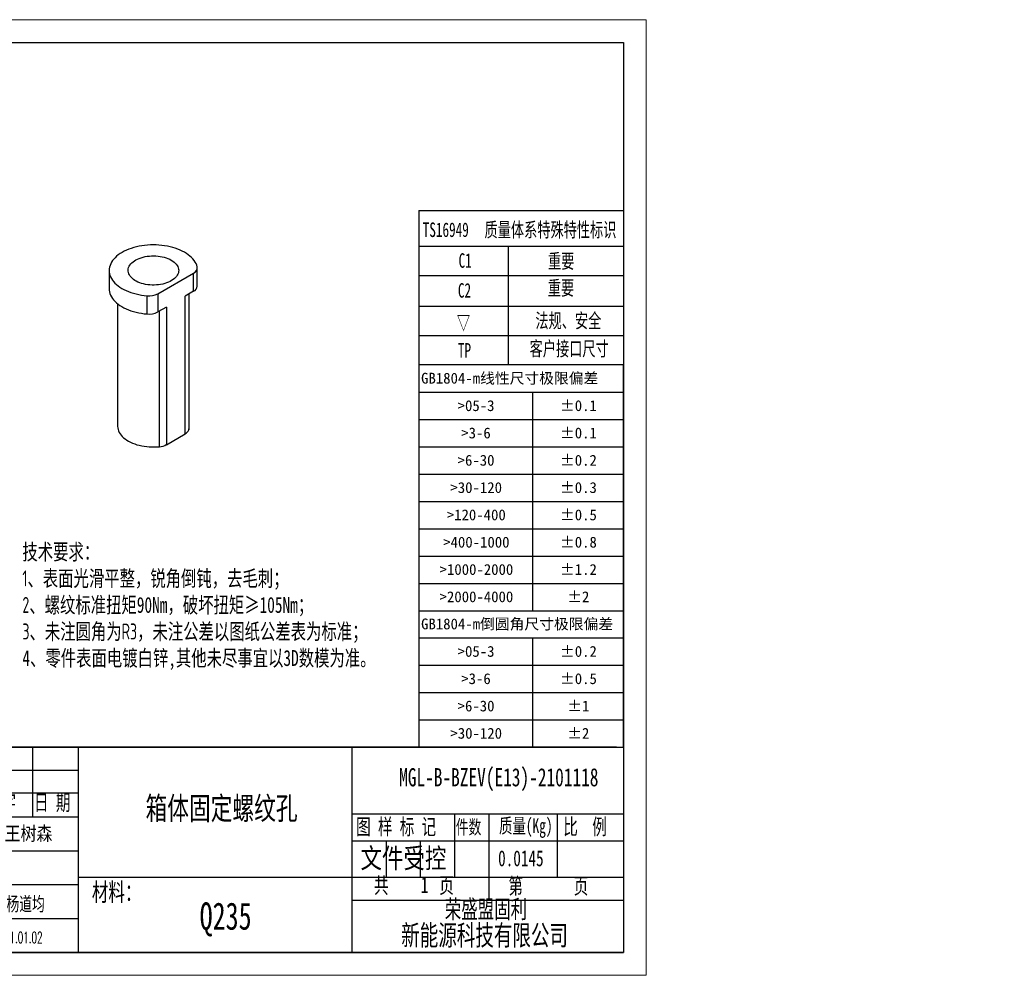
# Model space of a CAD drawing. Header units: millimetres. Extents: x 10048 to 10454, y -5517 to -5290.
# Tile 5 of 5: x 10220 to 10454, y -5517 to -5290. Entities that reach past the tile are written whole.
import ezdxf
from ezdxf.enums import TextEntityAlignment as Align

# ---------------------------------------------------------------- set-up
doc = ezdxf.new("R2010")
doc.units = ezdxf.units.MM
doc.linetypes.add('EB_DASH', pattern=[6, 3, -3])
doc.layers.get('0').update_dxf_attribs({"linetype": 'CONTINUOUS'})
for name, color, linetype in [('10', 7, 'CONTINUOUS'), ('图框', 7, 'CONTINUOUS'), ('尺寸', 7, 'CONTINUOUS'), ('技术要求', 4, 'CONTINUOUS')]:
    doc.layers.add(name, color=color, linetype=linetype)
for name, color, linetype, lineweight in [('CAXA2', 7, 'EB_DASH', 25), ('from', 7, 'CONTINUOUS', 13), ('轮廓实线层', 7, 'CONTINUOUS', 25)]:
    doc.layers.add(name, color=color, linetype=linetype, lineweight=lineweight)
doc.styles.add('SLDTEXTSTYLE0', font='仿宋_GB2312.ttf', dxfattribs={"bigfont": 'bigfont'})
doc.styles.add('SLDTEXTSTYLE1', font='仿宋_GB2312.ttf', dxfattribs={"width": 0.7, "bigfont": 'bigfont'})
doc.styles.add('SLDTEXTSTYLE2', font='仿宋_GB2312.ttf', dxfattribs={"width": 0.7})
doc.styles.add('SLDTEXTSTYLE3', font='仿宋_GB2312.ttf')
doc.styles.get("Standard").update_dxf_attribs({"font": 'isocp.shx', "width": 0.707, "bigfont": 'hztxt.shx'})
doc.styles.add('UFIDATXT', font='TXT', dxfattribs={"bigfont": 'hzfs.shx'})
doc.styles.add('标准', font='仿宋_GB2312.ttf', dxfattribs={"width": 0.667})

# ---------------------------------------------------------------- blocks, each defined once
blk = doc.blocks.new('SW_TABLEANNOTATION_0')
at = {"layer": '尺寸', "color": 0}
for p, q in [((0, 0), (0, -336)), ((180, 0), (0, 0)), ((180, -336), (180, 0)), ((0, -24), (180, -24)), ((100, -24), (100, -216)), ((0, -48), (180, -48)), ((0, -72), (180, -72)), ((0, -96), (180, -96)), ((0, -120), (180, -120)), ((0, -144), (180, -144)), ((0, -168), (180, -168)), ((0, -192), (180, -192)), ((0, -216), (180, -216)), ((0, -240), (180, -240)), ((100, -240), (100, -336)), ((0, -264), (180, -264)), ((0, -288), (180, -288)), ((0, -312), (180, -312)), ((0, -336), (180, -336))]:
    blk.add_line(p, q, dxfattribs=at)
at = {"layer": '尺寸', "color": 0, "char_height": 9.525, "attachment_point": 1}
for s, insert, style in [('GB1804-m线\\M+190AB\\M+18EDA\\M+190A1极\\M+18CC0\\M+195CE\\M+18DB7', (2, -6.88), 'SLDTEXTSTYLE0'), ('>05-3', (34.12, -31.01), 'SLDTEXTSTYLE3'), ('±0.1', (124.12, -31.01), 'SLDTEXTSTYLE3'), ('>3-6', (37.3, -55.01), 'SLDTEXTSTYLE3'), ('±0.1', (124.12, -55.01), 'SLDTEXTSTYLE3'), ('>6-30', (34.12, -79.01), 'SLDTEXTSTYLE3'), ('±0.2', (124.12, -79.01), 'SLDTEXTSTYLE3'), ('>30-120', (27.78, -103.01), 'SLDTEXTSTYLE3'), ('±0.3', (124.12, -103.01), 'SLDTEXTSTYLE3'), ('>120-400', (24.6, -127.01), 'SLDTEXTSTYLE3'), ('±0.5', (124.12, -127.01), 'SLDTEXTSTYLE3'), ('>400-1000', (21.43, -151.01), 'SLDTEXTSTYLE3'), ('±0.8', (124.12, -151.01), 'SLDTEXTSTYLE3'), ('>1000-2000', (18.25, -175.01), 'SLDTEXTSTYLE3'), ('±1.2', (124.12, -175.01), 'SLDTEXTSTYLE3'), ('>2000-4000', (18.25, -199.01), 'SLDTEXTSTYLE3'), ('±2', (130.47, -199.01), 'SLDTEXTSTYLE3'), ('GB1804-m\\M+1937C圆\\M+18A70\\M+18EDA\\M+190A1极\\M+18CC0\\M+195CE\\M+18DB7', (2, -222.88), 'SLDTEXTSTYLE0'), ('>05-3', (34.12, -247.01), 'SLDTEXTSTYLE3'), ('±0.2', (124.12, -247.01), 'SLDTEXTSTYLE3'), ('>3-6', (37.3, -271.01), 'SLDTEXTSTYLE3'), ('±0.5', (124.12, -271.01), 'SLDTEXTSTYLE3'), ('±1', (130.47, -295.01), 'SLDTEXTSTYLE3'), ('>6-30', (34.12, -295.01), 'SLDTEXTSTYLE3'), ('>30-120', (27.78, -319.01), 'SLDTEXTSTYLE3'), ('±2', (130.47, -319.01), 'SLDTEXTSTYLE3')]:
    blk.add_mtext(s, dxfattribs=dict(at, insert=insert, style=style))
blk = doc.blocks.new('BMS')
at = {"layer": '图框', "color": 0}
for p, q in [((-1.58, 45.13), (-180, 45.13)), ((-180, 0), (-180, 45.13)), ((-180, 45.13), (0, 45.13)), ((-172.39, 29.84), (-172.39, 45.13)), ((-164.96, 29.84), (-164.96, 45.13)), ((-144.9, 29.84), (-144.9, 45.13)), ((-129.86, 29.84), (-129.86, 45.13)), ((-119.83, 0), (-119.83, 45.13)), ((-59.66, 0), (-59.66, 45.13)), ((-180, 40.11), (-119.83, 40.11)), ((-180.02, 35.1), (-119.84, 35.1)), ((-59.73, 30.46), (0, 30.46)), ((-37.09, 16.54), (-37.09, 30.46)), ((-29.57, 11.53), (-29.57, 30.46)), ((-14.53, 16.54), (-14.53, 30.46)), ((-180.02, 29.84), (-119.84, 29.84)), ((-180.02, 29.84), (-119.84, 29.84)), ((-169.16, 0), (-169.16, 29.84)), ((-139.08, 0), (-139.08, 29.84)), ((-59.66, 24.57), (0, 24.57)), ((-52.14, 16.54), (-52.14, 24.57)), ((-44.61, 16.54), (-44.61, 24.57)), ((-179.98, 22.38), (-119.81, 22.38)), ((-119.83, 16.54), (-59.66, 16.54)), ((-59.66, 16.54), (0, 16.54)), ((-179.98, 14.92), (-119.81, 14.92)), ((-59.66, 11.53), (0, 11.53)), ((-180, 7.46), (-119.83, 7.46)), ((-180, 0), (-1.58, 0)), ((-178.75, 0), (-1.58, 0)), ((-180, 0), (-1.58, 0)), ((-178.75, 0), (0, 0))]:
    blk.add_line(p, q, dxfattribs=at)
at = {"layer": '图框', "linetype": 'Continuous'}
blk.add_line((-149.87, 0), (-149.93, 29.84), dxfattribs=at)
at = {"layer": '图框'}
blk.add_line((0, 0), (-180, 0), dxfattribs=at)
blk.add_line((0, 0), (-180, 0), dxfattribs=at)
blk.add_lwpolyline([(0, 45.13), (0, 0)], dxfattribs=at)
at = {"style": '标准', "width": 0.667}
for tag, p in [('工艺_001', (-130.03, 24.57)), ('校对_001', (-159.4, 16.68)), ('标准化_001', (-159.51, 9.77)), ('批准_001', (-129.75, 9.09)), ('审核_001', (-159.25, 1.85)), ('批准日期_001', (-129.64, 1.55))]:
    blk.add_attdef(tag, p, '', height=3.5, dxfattribs=at)
at = {"color": 1, "style": '标准', "width": 0.667}
blk.add_attdef('受控', text='', height=7, dxfattribs=at).set_placement((-48.36, 20.84), align=Align.MIDDLE)
at = {"layer": '图框', "color": 0, "attachment_point": 1, "style": '标准'}
for s, insert, char_height in [('\\fFangSong_GB2312|b0|i0|p34;标记', (-179.59, 34.75), 3.51), ('\\fFangSong_GB2312|b0|i0|p34;处数', (-171.87, 34.75), 3.51), ('\\fFangSong_GB2312|b0|i0|p34; 更改文件号 ', (-165.62, 34.75), 3.51), ('\\fFangSong_GB2312|b0|i0|p34; 签  字 ', (-144.69, 34.75), 3.51), ('\\fFangSong_GB2312|b0|i0|p34; 日 期 ', (-131.17, 34.75), 3.51), ('{\\fSimSun|b0|i0|c134|p2;设计} ', (-177.94, 28.15), 3.51), ('{\\fSimSun|b0|i0|c134|p2;工艺}', (-147.37, 28.2), 3.51), ('\\fFangSong_GB2312|b0|i0|p34; 图 样 标 记 ', (-60.35, 29.4), 3.51), ('\\fFangSong_GB2312|b0|i0|p34; 件数 ', (-38.28, 29.13), 3.087), ('{\\fSimSun|b0|i0|c134|p2; 质量(Kg) }', (-28.83, 29.49), 3.2348), ('\\fFangSong_GB2312|b0|i0|p34; 比  例 ', (-14.84, 29.42), 3.51), ('{\\fSimSun|b0|i0|c134|p2;校对}', (-177.94, 21.06), 3.4856), ('\\fFangSong_GB2312|b0|i0|p34;材料：', (-116.85, 15.29), 3.9789), ('{\\fSimSun|b0|i0|c134|p2;共   }    {\\fSimSun|b0|i0|c134|p2;页}', (-54.84, 16.53), 3.51), ('{\\fSimSun|b0|i0|c134|p2;第   }    {\\fSimSun|b0|i0|c134|p2;页}', (-25.3, 16.39), 3.51), ('{\\fFangSong_GB2312|b0|i0|c134|p34; 标准化 }', (-181.07, 13.7), 3.51), ('{\\fSimSun|b0|i0|c134|p2;批准}', (-147.37, 13.38), 3.51), ('荣盛盟固利', (-39.3, 11.53), 3.979), ('{\\fSimSun|b0|i0|c134|p2;审核}', (-177.94, 5.96), 3.51), ('新能源科技有限公司', (-48.87, 6.05), 4.476), ('{\\fSimSun|b0|i0|c134|p2;日期}', (-147.37, 5.72), 3.51)]:
    blk.add_mtext(s, dxfattribs=dict(at, insert=insert, char_height=char_height))
at = {"layer": '图框', "color": 0, "style": '标准', "width": 0.8}
blk.add_attdef('设计', text='', height=3.51, dxfattribs=at).set_placement((-159.53, 24), align=Align.CENTER)

msp = doc.modelspace()

# ---------------------------------------------------------------- linework, layer by layer
msp.add_line((10314.7, -5335.6), (10363.3, -5335.6))
at = {"layer": 'CAXA2', "linetype": 'Continuous'}
for p, q in [((10314.7, -5335.6), (10314.7, -5372.27)), ((10314.7, -5344.09), (10363.3, -5344.09)), ((10335.89, -5344.09), (10335.89, -5372.27)), ((10314.7, -5351.06), (10363.3, -5351.06)), ((10314.7, -5358.33), (10363.3, -5358.33)), ((10314.7, -5365.3), (10363.3, -5365.3)), ((10314.7, -5365.3), (10363.3, -5365.3))]:
    msp.add_line(p, q, dxfattribs=at)
at = {"layer": '图框', "linetype": 'Continuous', "lineweight": 18}
for p, q in [((10368.7, -5290.33), (10047.94, -5290.33)), ((10368.7, -5517.13), (10368.7, -5290.33)), ((10368.7, -5517.13), (10047.94, -5517.13))]:
    msp.add_line(p, q, dxfattribs=at)
at = {"layer": '图框'}
for q in [(10074.94, -5511.73), (10080.34, -5511.73)]:
    msp.add_line((10363.3, -5511.73), q, dxfattribs=at)
at = {"layer": '图框', "color": 0}
for p in [(10168.9, -5511.73), (10170.25, -5511.73)]:
    msp.add_line(p, (10361.59, -5511.73), dxfattribs=at)
at = {"layer": '图框'}
msp.add_lwpolyline([(10074.94, -5295.73), (10363.3, -5295.73), (10363.3, -5511.73)], dxfattribs=at)
at = {"layer": '轮廓实线层'}
for p, q in [((10262.12, -5353.56), (10262.12, -5349.23)), ((10241.2, -5349.84), (10241.2, -5354.17)), ((10252.76, -5355.36), (10261.25, -5350.46)), ((10261.25, -5354.78), (10261.25, -5350.46)), ((10250.21, -5360.17), (10250.21, -5355.85)), ((10252.76, -5355.36), (10252.76, -5359.68)), ((10261.25, -5354.78), (10259.24, -5355.94)), ((10259.24, -5388.6), (10259.24, -5355.94)), ((10260.07, -5355.46), (10260.07, -5387.68)), ((10260.2, -5386.83), (10260.2, -5355.39)), ((10243.2, -5357.73), (10243.2, -5386.83)), ((10254.77, -5358.52), (10252.76, -5359.68)), ((10254.77, -5358.52), (10254.77, -5391.19)), ((10253.16, -5391.67), (10253.16, -5359.45)), ((10254.77, -5391.19), (10259.24, -5388.6))]:
    msp.add_line(p, q, dxfattribs=at)
at = {"layer": '轮廓实线层', "flags": 128}
for points in [[(10262.09, -5348.99), (10261.97, -5348.6), (10261.81, -5348.22), (10261.61, -5347.84), (10261.36, -5347.47), (10261.07, -5347.11), (10260.74, -5346.77), (10260.38, -5346.43), (10259.98, -5346.11), (10259.54, -5345.81), (10259.07, -5345.53), (10258.56, -5345.26), (10258.03, -5345.01), (10257.47, -5344.78), (10256.89, -5344.58), (10256.29, -5344.39), (10255.66, -5344.23), (10255.02, -5344.09), (10254.36, -5343.98), (10253.7, -5343.89), (10253.02, -5343.83), (10252.34, -5343.79), (10251.66, -5343.78), (10250.98, -5343.8), (10250.29, -5343.84), (10249.62, -5343.9), (10248.96, -5343.99), (10248.3, -5344.11), (10247.66, -5344.25), (10247.04, -5344.41), (10246.44, -5344.6), (10245.86, -5344.81), (10245.3, -5345.04), (10244.77, -5345.29), (10244.27, -5345.56), (10243.81, -5345.85), (10243.37, -5346.15), (10242.97, -5346.47), (10242.61, -5346.81), (10242.29, -5347.15), (10242.01, -5347.51), (10241.76, -5347.88), (10241.56, -5348.26), (10241.41, -5348.64), (10241.29, -5349.03), (10241.22, -5349.43), (10241.2, -5349.82), (10241.22, -5350.22), (10241.28, -5350.61), (10241.39, -5351), (10241.54, -5351.38), (10241.74, -5351.76), (10241.98, -5352.13), (10242.25, -5352.49), (10242.57, -5352.84), (10242.93, -5353.18), (10243.32, -5353.5), (10243.75, -5353.81), (10244.22, -5354.1), (10244.71, -5354.37), (10245.24, -5354.62), (10245.79, -5354.85), (10246.37, -5355.07), (10246.97, -5355.26), (10247.59, -5355.42), (10248.22, -5355.56), (10248.88, -5355.68), (10249.54, -5355.78), (10250.21, -5355.85)], [(10255.94, -5347.4), (10256.29, -5347.61), (10256.61, -5347.85), (10256.88, -5348.1), (10257.12, -5348.37), (10257.32, -5348.64), (10257.48, -5348.92), (10257.6, -5349.21), (10257.67, -5349.51), (10257.7, -5349.81), (10257.68, -5350.11), (10257.62, -5350.4), (10257.52, -5350.69), (10257.37, -5350.98), (10257.18, -5351.26), (10256.95, -5351.52), (10256.68, -5351.78), (10256.37, -5352.02), (10256.03, -5352.24), (10255.66, -5352.45), (10255.26, -5352.63), (10254.83, -5352.8), (10254.38, -5352.94), (10253.91, -5353.07), (10253.42, -5353.16), (10252.92, -5353.24), (10252.41, -5353.28), (10251.89, -5353.31), (10251.38, -5353.3), (10250.86, -5353.27), (10250.36, -5353.22), (10249.86, -5353.14), (10249.37, -5353.04), (10248.91, -5352.91), (10248.46, -5352.76), (10248.04, -5352.59), (10247.64, -5352.4), (10247.28, -5352.19), (10246.95, -5351.96), (10246.65, -5351.71), (10246.39, -5351.46), (10246.17, -5351.19), (10245.99, -5350.91), (10245.85, -5350.62), (10245.76, -5350.33), (10245.71, -5350.03), (10245.7, -5349.73), (10245.74, -5349.44), (10245.82, -5349.14), (10245.95, -5348.85), (10246.12, -5348.57), (10246.33, -5348.3), (10246.58, -5348.04), (10246.87, -5347.79), (10247.19, -5347.56), (10247.55, -5347.34), (10247.94, -5347.15), (10248.35, -5346.97), (10248.79, -5346.81), (10249.25, -5346.68), (10249.73, -5346.57), (10250.23, -5346.49), (10250.74, -5346.43), (10251.25, -5346.39), (10251.76, -5346.38), (10252.28, -5346.4), (10252.79, -5346.44), (10253.29, -5346.51), (10253.78, -5346.6), (10254.26, -5346.71), (10254.72, -5346.85), (10255.15, -5347.01), (10255.56, -5347.19), (10255.94, -5347.4)], [(10241.2, -5354.17), (10241.22, -5354.54), (10241.28, -5354.94), (10241.39, -5355.33), (10241.54, -5355.71), (10241.74, -5356.09), (10241.98, -5356.46), (10242.25, -5356.82), (10242.57, -5357.17), (10242.93, -5357.51), (10243.32, -5357.83), (10243.75, -5358.13), (10244.22, -5358.42), (10244.71, -5358.7), (10245.24, -5358.95), (10245.79, -5359.18), (10246.37, -5359.39), (10246.97, -5359.58), (10247.59, -5359.75), (10248.22, -5359.89), (10248.88, -5360.01), (10249.54, -5360.1), (10250.21, -5360.17)], [(10243.2, -5386.83), (10243.2, -5386.88), (10243.23, -5387.23), (10243.3, -5387.59), (10243.42, -5387.93), (10243.57, -5388.28), (10243.78, -5388.61), (10244.02, -5388.94), (10244.3, -5389.25), (10244.62, -5389.55), (10244.98, -5389.84), (10245.38, -5390.11), (10245.8, -5390.37), (10246.26, -5390.6), (10246.75, -5390.82), (10247.26, -5391.02), (10247.79, -5391.19), (10248.35, -5391.34), (10248.92, -5391.47), (10249.51, -5391.57), (10250.11, -5391.65), (10250.71, -5391.71), (10251.33, -5391.74), (10251.94, -5391.74), (10252.55, -5391.72), (10253.16, -5391.67)]]:
    msp.add_lwpolyline(points, dxfattribs=at)
at = {"layer": '轮廓实线层'}
for centre, radius, start, end in [((10260.72, -5349.17), 1.39, 292.3205, 7.6742), ((10260.59, -5353.39), 1.54, 295.1224, 353.5575), ((10250.67, -5351.37), 4.5, 264.1493, 297.6352), ((10250.67, -5355.7), 4.5, 264.1493, 297.6352), ((10257.3, -5386.83), 2.9, 342.9992, 359.9307), ((10258.47, -5387.07), 1.71, 296.6724, 339.3603), ((10252.82, -5387.62), 4.06, 274.7913, 298.5964)]:
    msp.add_arc(centre, radius, start, end, dxfattribs=at)

# ---------------------------------------------------------------- block references
ref = msp.add_blockref('BMS', (10363.3, -5511.73), dxfattribs=dict(xscale=1.08, yscale=1.08, zscale=1.08))
ref.add_attrib('受控', '文件受控', dxfattribs={"height": 5.4, "style": 'UFIDATXT', "width": 0.944708}).set_placement((10311.06, -5489.22), align=Align.MIDDLE)
ref.add_attrib('设计', '孟俐利', dxfattribs={"layer": '图框', "color": 0, "height": 3.791, "style": 'UFIDATXT', "width": 0.8}).set_placement((10191, -5485.8), align=Align.CENTER)
ref.add_attrib('工艺_001', '王树森', (10216.39, -5485.51), dxfattribs={"height": 3.78, "style": 'UFIDATXT', "width": 0.999771})
ref.add_attrib('校对_001', '李斌', (10186.87, -5494.05), dxfattribs={"height": 3.78, "style": 'UFIDATXT', "width": 0.8})
ref.add_attrib('标准化_001', '曹永新', (10184.52, -5501.51), dxfattribs={"height": 3.78, "style": 'UFIDATXT', "width": 0.988475})
ref.add_attrib('审核_001', '毛永志', (10184.9, -5510.06), dxfattribs={"height": 3.78, "style": 'UFIDATXT', "width": 0.8})
ref.add_attrib('批准_001', '杨道均', (10216.83, -5502.21), dxfattribs={"height": 3.78, "style": 'UFIDATXT', "width": 0.8})
ref.add_attrib('批准日期_001', '2021.01.02', (10213.62, -5509.51), dxfattribs={"height": 2.7, "style": 'UFIDATXT', "width": 0.565116})
at = {"layer": '尺寸', "xscale": 0.2699999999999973, "yscale": 0.2699999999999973, "zscale": 0.2699999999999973}
msp.add_blockref('SW_TABLEANNOTATION_0', (10314.7, -5372.27), dxfattribs=at)

# ---------------------------------------------------------------- texts
at = {"layer": '10', "insert": (10268.84, -5499.83), "char_height": 6.48, "attachment_point": 2, "style": 'SLDTEXTSTYLE2'}
msp.add_mtext('Q235', dxfattribs=at)
at = {"layer": 'from', "color": 6, "style": '标准', "width": 0.667}
for s, height, p in [(' 质量体系特殊特性标识', 3.4419, (10328.73, -5341.9)), ('TS16949', 3.442, (10315.63, -5341.9)), ('C1', 3.442, (10324.14, -5349.2)), ('重要', 3.442, (10345.36, -5349.34)), ('重要', 3.442, (10345.3, -5355.72)), ('C2', 3.442, (10323.98, -5356.29)), ('▽', 3.44, (10323.74, -5363.96)), ('法规、安全', 3.442, (10342.36, -5363.48)), ('TP', 3.442, (10323.98, -5370.53)), ('客户接口尺寸', 3.442, (10340.99, -5370.12))]:
    msp.add_text(s, height=height, dxfattribs=at).set_placement(p)
at = {"layer": '图框', "attachment_point": 2}
for s, insert, char_height, style in [('MGL-B-BZEV(E13)-2101118', (10333.68, -5467.96), 4.32, 'SLDTEXTSTYLE2'), ('\\M+194A0\\M+191CC\\M+18CC5\\M+192E8\\M+19786纹\\M+18D45', (10267.88, -5474.78), 5.4, 'SLDTEXTSTYLE1'), ('0.0145', (10338.92, -5487.47), 3.78, 'SLDTEXTSTYLE2'), ('1', (10316.07, -5493.78), 3.78, 'SLDTEXTSTYLE2')]:
    msp.add_mtext(s, dxfattribs=dict(at, insert=insert, char_height=char_height, style=style))
at = {"layer": '技术要求', "insert": (10220.6, -5414.73), "char_height": 3.78, "width": 192.1884, "attachment_point": 1}
msp.add_mtext('{\\fSimSun|b0|i0|c134|p2;技术要求：\\P}1{\\fSimSun|b0|i0|c134|p2;、表面光滑平整，锐角倒钝，去毛刺；\\P}2{\\fSimSun|b0|i0|c134|p2;、螺纹标准扭矩90Nm，破坏扭矩≥105Nm；\\P}3{\\fSimSun|b0|i0|c134|p2;、未注圆角为}R3{\\fSimSun|b0|i0|c134|p2;，未注公差以图纸公差表为标准；\\P4、零件表面电镀白锌,其他未尽事宜以3D数模为准。}', dxfattribs=at)

doc.saveas('drawing.dxf')
